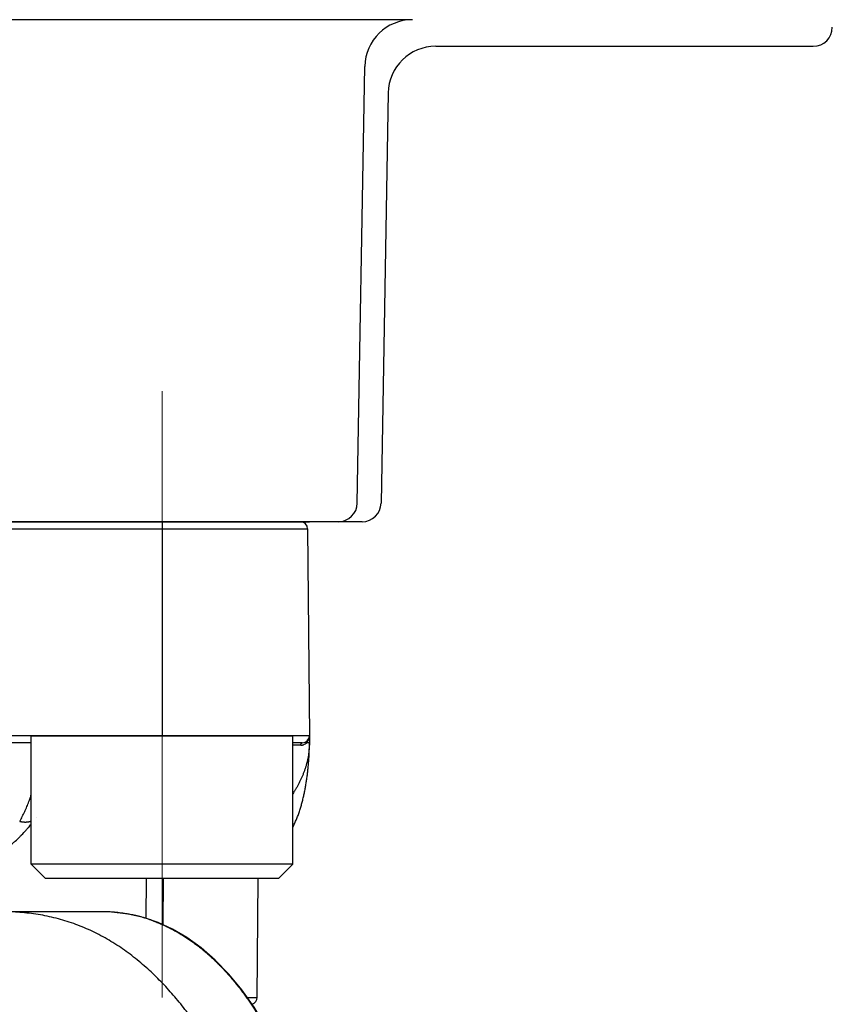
# Model space of a CAD drawing. Header units: millimetres. Extents: x 0 to 1076, y 0 to 742.
# Tile 32 of 127: x 157 to 174, y 396 to 417. Entities that reach past the tile are written whole.
import ezdxf

# ---------------------------------------------------------------- set-up
doc = ezdxf.new("R2010")
doc.units = ezdxf.units.MM
doc.header["$LTSCALE"] = 0.454724
doc.linetypes.add('CENTER', pattern=[50.8, 31.75, -6.35, 6.35, -6.35])
doc.layers.add('NoLayerName_001', color=7, linetype='Continuous')

msp = doc.modelspace()

# ---------------------------------------------------------------- linework, layer by layer
at = {"layer": 'NoLayerName_001', "color": 7, "linetype": 'Continuous', "lineweight": 25}
for p, q in [((165.166998, 416.558562), (134.833002, 416.558562)), ((165.657248, 416), (173.6, 416)), ((164.00686, 406.393019), (164.16715, 415.576014)), ((164.6574, 415.017452), (164.50686, 406.393019)), ((164.106921, 406), (135.893079, 406))]:
    msp.add_line(p, q, dxfattribs=at)
at = {"layer": 'NoLayerName_001', "color": 4, "linetype": 'CENTER', "lineweight": 13}
msp.add_line((159.9, 408.75), (159.9, 395.998691), dxfattribs=at)
at = {"layer": 'NoLayerName_001', "color": 21, "linetype": 'Continuous', "lineweight": 25}
msp.add_line((137, 406), (163, 406), dxfattribs=at)
at = {"layer": 'NoLayerName_001', "color": 60, "linetype": 'Continuous', "lineweight": 25}
for p, q in [((137.037973, 405.851309), (162.962027, 405.851309)), ((137.187968, 406), (162.812032, 406)), ((159.899495, 406), (159.899495, 401.5)), ((162.962027, 405.851309), (163, 401.5)), ((163, 401.5), (137, 401.5)), ((163, 401.5), (163, 401.35)), ((157.149495, 401.35), (142.850505, 401.35)), ((162.85, 401.35), (162.649495, 401.35)), ((162.94941, 401.349084), (162.937243, 401.348992)), ((157.268358, 399.79058), (157.268565, 399.790847)), ((159.562736, 398.5), (159.557238, 397.661365)), ((159.924429, 398.5), (159.917091, 397.5269)), ((161.901298, 395.998691), (161.923126, 398.5)), ((158.610319, 397.8), (141.389681, 397.8)), ((161.689194, 395.998691), (161.901298, 395.998691))]:
    msp.add_line(p, q, dxfattribs=at)
at = {"layer": 'NoLayerName_001', "color": 140, "linetype": 'Continuous', "lineweight": 25}
msp.add_line((137.187968, 406), (162.812032, 406), dxfattribs=at)
at = {"layer": 'NoLayerName_001', "color": 4, "linetype": 'Continuous', "lineweight": 25}
for p, q in [((157.149495, 398.8), (157.149495, 401.5)), ((157.149495, 401.5), (162.649495, 401.5)), ((162.649495, 398.8), (162.649495, 401.5)), ((162.649495, 398.8), (157.149495, 398.8)), ((157.449495, 398.5), (157.149495, 398.8)), ((162.349495, 398.5), (162.649495, 398.8)), ((162.349495, 398.5), (157.449495, 398.5))]:
    msp.add_line(p, q, dxfattribs=at)
at = {"layer": 'NoLayerName_001', "color": 60, "linetype": 'Continuous', "lineweight": 25}
msp.add_lwpolyline([(162.074843, 395.399145), (161.834902, 395.792215), (161.579215, 396.154537), (161.306432, 396.486857), (161.019734, 396.784248), (160.723574, 397.041657), (160.421662, 397.258332), (160.123532, 397.431999), (159.821601, 397.570796), (159.512763, 397.676601), (159.190329, 397.750581), (158.843538, 397.79226), (158.610326, 397.799997)], dxfattribs=at)
at = {"layer": 'NoLayerName_001', "color": 7, "linetype": 'Continuous', "lineweight": 25}
for centre, radius, start, end in [((165.166998, 415.558562), 1, 90, 179), ((173.6, 416.4), 0.4, 270, 0), ((165.657248, 415), 1, 90, 179), ((163.606921, 406.4), 0.4, 270, 359), ((164.106921, 406.4), 0.4, 270, 359)]:
    msp.add_arc(centre, radius, start, end, dxfattribs=at)
at = {"layer": 'NoLayerName_001', "color": 60, "linetype": 'Continuous', "lineweight": 25}
for centre, radius, start, end in [((162.812032, 405.85), 0.15, 0.5, 90), ((162.85, 401.5), 0.15, 270, 0), ((162.78036, 401.500003), 0.21964, 356.5969352, 359.9990901), ((162.78425, 305.460301), 95.841554, 89.97973955, 90.08055885), ((162.815664, 401.480467), 0.179047, 292.6522134, 309.6114886), ((162.812093, 401.485169), 0.184946, 309.534885, 312.5818983), ((162.785989, 401.498904), 0.213891, 340.8177899, 345.1370385), ((162.781798, 401.499905), 0.218199, 345.1652466, 356.6002561), ((161.46646, 401.350209), 1.533532, 359.83538, 359.9922007), ((158.611049, 394.359108), 3.440889, 86.6626453, 90.012146), ((158.616428, 394.464), 3.335862, 85.745654, 86.6499986), ((158.624094, 394.559926), 3.239631, 80.6683197, 85.7549995), ((158.639047, 394.659476), 3.138975, 79.1590257, 80.6430132), ((158.64591, 394.695688), 3.102118, 74.7773316, 79.1577281), ((158.65018, 394.711466), 3.085772, 71.8019822, 74.7769131), ((158.653096, 394.720839), 3.075958, 70.562753, 71.7990476), ((161.751303, 396), 0.15, 285.0442016, 359.499962)]:
    msp.add_arc(centre, radius, start, end, dxfattribs=at)
for points, knots in [([(162.999986, 401.345803), (162.999482, 401.324447), (162.999111, 401.281688), (162.994722, 401.217648), (162.988145, 401.153746), (162.979044, 401.090083), (162.967614, 401.026754), (162.953907, 400.963856), (162.938014, 400.901484), (162.920012, 400.839728), (162.899975, 400.778653), (162.877977, 400.718302), (162.854088, 400.658705), (162.828374, 400.599888), (162.800906, 400.541879), (162.77175, 400.484706), (162.740986, 400.42839), (162.708632, 400.372984), (162.678119, 400.323562), (162.657861, 400.292973), (162.649495, 400.280156)], [0, 0, 0, 0, 0.064085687, 0.12824488, 0.192478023, 0.256776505, 0.321123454, 0.385494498, 0.449858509, 0.514178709, 0.57843844, 0.642656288, 0.706849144, 0.771028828, 0.835202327, 0.899372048, 0.963536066, 1.02768966, 1.091835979, 1.137750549, 1.137750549, 1.137750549, 1.137750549]), ([(162.818141, 401.301849), (162.818167, 401.302547), (162.818205, 401.303944), (162.818345, 401.306038), (162.818535, 401.308128), (162.818785, 401.310214), (162.819093, 401.312292), (162.81946, 401.314362), (162.819887, 401.316421), (162.820374, 401.318467), (162.820922, 401.320498), (162.821531, 401.322512), (162.822204, 401.324505), (162.822944, 401.326474), (162.823753, 401.328415), (162.824634, 401.330323), (162.825589, 401.332196), (162.826621, 401.33403), (162.827733, 401.335819), (162.828925, 401.33756), (162.830203, 401.339241), (162.831568, 401.340852), (162.833026, 401.342379), (162.834578, 401.343809), (162.836228, 401.345129), (162.837978, 401.346326), (162.839826, 401.347384), (162.841759, 401.348289), (162.84376, 401.349027), (162.845812, 401.34957), (162.847897, 401.349937), (162.849302, 401.349961), (162.85, 401.35)], [0, 0, 0, 0, 0.00209589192, 0.00419358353, 0.00629270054, 0.00839292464, 0.01049399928, 0.01259573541, 0.01469801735, 0.01680080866, 0.01890415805, 0.02100797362, 0.02311156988, 0.02521443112, 0.02731641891, 0.02941780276, 0.03151929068, 0.03362205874, 0.03572777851, 0.03783781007, 0.03994965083, 0.04206055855, 0.04416946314, 0.0462772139, 0.04838682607, 0.05050370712, 0.05263290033, 0.0547678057, 0.05689953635, 0.05902165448, 0.06113105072, 0.06322891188, 0.06322891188, 0.06322891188, 0.06322891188]), ([(162.818141, 401.301849), (162.819276, 401.301861), (162.821545, 401.301868), (162.824947, 401.301977), (162.828348, 401.302146), (162.831745, 401.302385), (162.835139, 401.302691), (162.838529, 401.303067), (162.841914, 401.30351), (162.845291, 401.304021), (162.848659, 401.304598), (162.852016, 401.305243), (162.855361, 401.305953), (162.858692, 401.306728), (162.862007, 401.307569), (162.865304, 401.308474), (162.868582, 401.309442), (162.871839, 401.310474), (162.875074, 401.311568), (162.878283, 401.312726), (162.88147, 401.313937), (162.883569, 401.314806), (162.884621, 401.315232)], [0, 0, 0, 0, 0.00340335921, 0.00680681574, 0.01021101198, 0.01361660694, 0.0170242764, 0.02043464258, 0.02384767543, 0.02726296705, 0.0306800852, 0.03409857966, 0.03751798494, 0.04093782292, 0.04435760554, 0.04777683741, 0.05119501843, 0.05461164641, 0.05802621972, 0.06143823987, 0.06484721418, 0.06825265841, 0.06825265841, 0.06825265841, 0.06825265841]), ([(162.937244, 401.348992), (162.937123, 401.34966), (162.936861, 401.350995), (162.936586, 401.353019), (162.936383, 401.355057), (162.93627, 401.357105), (162.936247, 401.359159), (162.936318, 401.361212), (162.936486, 401.363261), (162.936755, 401.3653), (162.937128, 401.367324), (162.93761, 401.369328), (162.938203, 401.371306), (162.938907, 401.373251), (162.93972, 401.375156), (162.940638, 401.377011), (162.941659, 401.37881), (162.94278, 401.380542), (162.943998, 401.382201), (162.945312, 401.383774), (162.946707, 401.385269), (162.947727, 401.38617), (162.948224, 401.386631)], [0, 0, 0, 0, 0.00203589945, 0.0040788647, 0.00612683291, 0.00817807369, 0.01023123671, 0.01228540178, 0.01434013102, 0.0163955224, 0.01845226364, 0.02051168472, 0.02257566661, 0.02464405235, 0.02671447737, 0.02878455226, 0.03085204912, 0.03291501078, 0.03497186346, 0.03702153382, 0.03906357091, 0.04109827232, 0.04109827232, 0.04109827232, 0.04109827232]), ([(162.937243, 401.348992), (162.937734, 401.349464), (162.938719, 401.350405), (162.940175, 401.351839), (162.941617, 401.353288), (162.943044, 401.354752), (162.944454, 401.356232), (162.945849, 401.357728), (162.947228, 401.359238), (162.948591, 401.360764), (162.949938, 401.362304), (162.951269, 401.363859), (162.952583, 401.365428), (162.953881, 401.36701), (162.955162, 401.368606), (162.956427, 401.370216), (162.957674, 401.371838), (162.958904, 401.373473), (162.960118, 401.37512), (162.961313, 401.376779), (162.962493, 401.378449), (162.963263, 401.379574), (162.96365, 401.380135)], [0, 0, 0, 0, 0.00204372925, 0.00408747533, 0.00613136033, 0.00817550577, 0.01022003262, 0.01226503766, 0.01431049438, 0.01635633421, 0.01840248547, 0.02044887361, 0.02249542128, 0.02454204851, 0.02658867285, 0.02863520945, 0.0306815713, 0.03272766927, 0.03477341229, 0.03681870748, 0.03886346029, 0.04090757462, 0.04090757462, 0.04090757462, 0.04090757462]), ([(163, 401.35), (162.999597, 401.349975), (162.99881, 401.349899), (162.997684, 401.349947), (162.996635, 401.349709), (162.995573, 401.349644), (162.994449, 401.349624), (162.99329, 401.349638), (162.99213, 401.349642), (162.990987, 401.349627), (162.989492, 401.349592), (162.988008, 401.349543), (162.986525, 401.349504), (162.985407, 401.34948), (162.984284, 401.34946), (162.977909, 401.349371), (162.969284, 401.349264), (162.958034, 401.349154), (162.95241, 401.349109), (162.94941, 401.349084)], [0, 0, 0, 0, 0.00121097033, 0.00237311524, 0.00335879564, 0.00441875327, 0.00555735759, 0.00673160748, 0.00789725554, 0.00903796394, 0.0101606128, 0.01238131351, 0.01349368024, 0.01461206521, 0.0157352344, 0.01686185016, 0.03373960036, 0.04161286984, 0.05061245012, 0.05061245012, 0.05061245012, 0.05061245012]), ([(162.951386, 400.633358), (162.953324, 400.648208), (162.957292, 400.677896), (162.962683, 400.722499), (162.96775, 400.767139), (162.972435, 400.81182), (162.976756, 400.856537), (162.98071, 400.901288), (162.9843, 400.94607), (162.987529, 400.99088), (162.990398, 401.035715), (162.99291, 401.080573), (162.99506, 401.12545), (162.996838, 401.170342), (162.99824, 401.215247), (162.99924, 401.26016), (162.999894, 401.305079), (162.999931, 401.335027), (163, 401.35)], [0, 0, 0, 0, 0.0449275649, 0.0898545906, 0.1347805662, 0.1797056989, 0.2246304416, 0.2695551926, 0.3144802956, 0.3594060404, 0.4043326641, 0.4492602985, 0.4941883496, 0.5391158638, 0.5840420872, 0.6289664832, 0.6738887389, 0.7188087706, 0.7188087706, 0.7188087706, 0.7188087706]), ([(162.96365, 401.380135), (162.964155, 401.380887), (162.965174, 401.382385), (162.966657, 401.384663), (162.968112, 401.386958), (162.969537, 401.389274), (162.97093, 401.391609), (162.972292, 401.393964), (162.973623, 401.396337), (162.974923, 401.398729), (162.976191, 401.401138), (162.977428, 401.403564), (162.978632, 401.406007), (162.979804, 401.408465), (162.980945, 401.410939), (162.982052, 401.413427), (162.983128, 401.415928), (162.98417, 401.418443), (162.98518, 401.420971), (162.986156, 401.423511), (162.987102, 401.42606), (162.987701, 401.427771), (162.988005, 401.428625)], [0, 0, 0, 0, 0.00271758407, 0.00543520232, 0.00815310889, 0.01087155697, 0.01359079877, 0.01631103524, 0.01903221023, 0.02175418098, 0.02447679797, 0.02719990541, 0.0299233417, 0.03264693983, 0.03537052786, 0.03809392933, 0.04081696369, 0.04353944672, 0.04626119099, 0.04898200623, 0.0517016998, 0.05442007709, 0.05442007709, 0.05442007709, 0.05442007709]), ([(162.649495, 399.574416), (162.653784, 399.582689), (162.665087, 399.604206), (162.68239, 399.639487), (162.701335, 399.68026), (162.719359, 399.721448), (162.736556, 399.762981), (162.752969, 399.804826), (162.768626, 399.846955), (162.783559, 399.889346), (162.797798, 399.931976), (162.811375, 399.974825), (162.824319, 400.017868), (162.836663, 400.061084), (162.848438, 400.104455), (162.859661, 400.147967), (162.870348, 400.191611), (162.880519, 400.235378), (162.890189, 400.279258), (162.899378, 400.323241), (162.908102, 400.367318), (162.91638, 400.41148), (162.924226, 400.455719), (162.93165, 400.500031), (162.938645, 400.544411), (162.945282, 400.588846), (162.949319, 400.618525), (162.951386, 400.633358)], [0, 0, 0, 0, 0.027955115, 0.072912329, 0.117869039, 0.162825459, 0.207777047, 0.252720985, 0.297661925, 0.342603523, 0.387547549, 0.432493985, 0.477441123, 0.522385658, 0.567324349, 0.612258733, 0.657190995, 0.702122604, 0.747054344, 0.79198634, 0.836918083, 0.881848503, 0.926777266, 0.971705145, 1.016632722, 1.061560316, 1.106487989, 1.106487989, 1.106487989, 1.106487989]), ([(156.905583, 399.701373), (156.915077, 399.717907), (156.934389, 399.750801), (156.961437, 399.801236), (156.987395, 399.852255), (157.012094, 399.903918), (157.035632, 399.956129), (157.058035, 400.008837), (157.079351, 400.061983), (157.099618, 400.115523), (157.118823, 400.169441), (157.135445, 400.218704), (157.145295, 400.250106), (157.149495, 400.263288)], [0, 0, 0, 0, 0.0571984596, 0.1144168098, 0.1716572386, 0.228916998, 0.2861887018, 0.3434606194, 0.400718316, 0.4579600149, 0.5151922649, 0.5724199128, 0.6139222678, 0.6139222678, 0.6139222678, 0.6139222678]), ([(156.905583, 399.701373), (156.909843, 399.700362), (156.91835, 399.698265), (156.931217, 399.695561), (156.944144, 399.693133), (156.957135, 399.69104), (156.970178, 399.689279), (156.983266, 399.687866), (156.99639, 399.686811), (157.009541, 399.686126), (157.022711, 399.685821), (157.035885, 399.68591), (157.04905, 399.686408), (157.06219, 399.687331), (157.075288, 399.688694), (157.088328, 399.690512), (157.101294, 399.692802), (157.114171, 399.695573), (157.126931, 399.698861), (157.138725, 399.702351), (157.146175, 399.704993), (157.149495, 399.706127)], [0, 0, 0, 0, 0.0131361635, 0.0262822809, 0.0394353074, 0.0525928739, 0.0657533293, 0.0789157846, 0.0920801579, 0.1052472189, 0.1184184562, 0.131592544, 0.1447657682, 0.1579357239, 0.1711015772, 0.1842641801, 0.1974261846, 0.2105921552, 0.2237675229, 0.2369498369, 0.2474755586, 0.2474755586, 0.2474755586, 0.2474755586]), ([(159.37871, 396.78622), (159.327979, 396.825884), (159.227607, 396.906644), (159.070472, 397.019225), (158.909365, 397.126117), (158.743608, 397.22593), (158.573663, 397.318624), (158.399812, 397.403835), (158.222417, 397.481266), (158.04182, 397.550594), (157.858374, 397.611523), (157.672395, 397.663686), (157.484282, 397.707063), (157.294454, 397.741898), (157.103289, 397.76847), (156.911174, 397.786748), (156.718514, 397.798229), (156.589882, 397.798822), (156.525604, 397.8)], [0, 0, 0, 0, 0.1931913, 0.386385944, 0.579659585, 0.77310023, 0.96665493, 1.160229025, 1.353743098, 1.547136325, 1.740369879, 1.93343352, 2.126387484, 2.319310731, 2.512244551, 2.705198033, 2.898143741, 3.091008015, 3.091008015, 3.091008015, 3.091008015]), ([(159.676695, 397.621487), (159.708956, 397.609503), (159.773796, 397.58629), (159.869334, 397.54686), (159.963802, 397.504803), (160.056944, 397.459729), (160.14874, 397.411887), (160.239105, 397.361357), (160.327971, 397.308264), (160.415275, 397.252711), (160.500978, 397.194804), (160.585072, 397.134646), (160.667553, 397.072334), (160.748422, 397.007963), (160.827679, 396.94163), (160.905322, 396.87343), (160.981353, 396.803457), (161.055778, 396.731801), (161.128616, 396.658546), (161.199891, 396.583772), (161.26963, 396.507558), (161.337862, 396.42998), (161.404613, 396.351118), (161.469909, 396.271047), (161.533782, 396.189846), (161.596257, 396.107577), (161.657352, 396.024291), (161.717085, 395.940034), (161.775491, 395.854862), (161.83254, 395.768791), (161.88845, 395.681989), (161.924494, 395.623357), (161.942667, 395.59414)], [0, 0, 0, 0, 0.103245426, 0.206570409, 0.309970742, 0.413434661, 0.51694339, 0.620471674, 0.723988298, 0.827457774, 0.930871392, 1.034249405, 1.13760765, 1.240956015, 1.344298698, 1.447634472, 1.550956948, 1.654259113, 1.75755048, 1.860842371, 1.964141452, 2.067449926, 2.170765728, 2.27408273, 2.37739121, 2.480686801, 2.583972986, 2.687251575, 2.790522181, 2.893782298, 2.997027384, 3.100250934, 3.100250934, 3.100250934, 3.100250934]), ([(162.703995, 390.183912), (162.690202, 390.246684), (162.663007, 390.372321), (162.619864, 390.56026), (162.575262, 390.747869), (162.528912, 390.935062), (162.48084, 391.121825), (162.43099, 391.308125), (162.379327, 391.493933), (162.325811, 391.679218), (162.270401, 391.863947), (162.213044, 392.048082), (162.153687, 392.231579), (162.092277, 392.414397), (162.028762, 392.596493), (161.96309, 392.777827), (161.895207, 392.958355), (161.825068, 393.138032), (161.752593, 393.31679), (161.677688, 393.494547), (161.600263, 393.671218), (161.520229, 393.846719), (161.437497, 394.020965), (161.351976, 394.193873), (161.263582, 394.365349), (161.172225, 394.535284), (161.077805, 394.703547), (160.980232, 394.87), (160.879411, 395.034507), (160.775252, 395.196932), (160.667661, 395.357134), (160.556565, 395.514965), (160.441839, 395.670209), (160.323357, 395.822612), (160.201, 395.971917), (160.074652, 396.117871), (159.944181, 396.260199), (159.809534, 396.398693), (159.67045, 396.532805), (159.527552, 396.662964), (159.427962, 396.744717), (159.37871, 396.78622)], [0, 0, 0, 0, 0.19280858, 0.385634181, 0.578471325, 0.771315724, 0.964164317, 1.157015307, 1.349868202, 1.54272384, 1.735582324, 1.928440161, 2.121295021, 2.314146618, 2.506996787, 2.699849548, 2.89271118, 3.085588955, 3.27847794, 3.471367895, 3.664253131, 3.857132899, 4.050011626, 4.242899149, 4.435809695, 4.628740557, 4.821676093, 5.014607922, 5.207536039, 5.400469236, 5.593425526, 5.786426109, 5.979452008, 6.172475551, 6.365487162, 6.558496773, 6.751535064, 6.944654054, 7.137867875, 7.331107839, 7.524327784, 7.524327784, 7.524327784, 7.524327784])]:
    msp.add_open_spline(points, degree=3, knots=knots, dxfattribs=at)
at = {"layer": 'NoLayerName_001', "color": 7, "linetype": 'Continuous', "lineweight": 25}
msp.add_open_spline([(156.638912, 399.150047), (156.664817, 399.168587), (156.70289, 399.195041), (156.761964, 399.239742), (156.823641, 399.295639), (156.889912, 399.356018), (156.963576, 399.433255), (157.024404, 399.498912), (157.092696, 399.573922), (157.128387, 399.617957), (157.149495, 399.643131)], degree=3, knots=[0, 0, 0, 0, 0.0955673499, 0.1390852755, 0.2221184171, 0.3450845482, 0.4079472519, 0.5422140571, 0.6136405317, 0.7121983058, 0.7121983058, 0.7121983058, 0.7121983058], dxfattribs=at)

doc.saveas('drawing.dxf')
